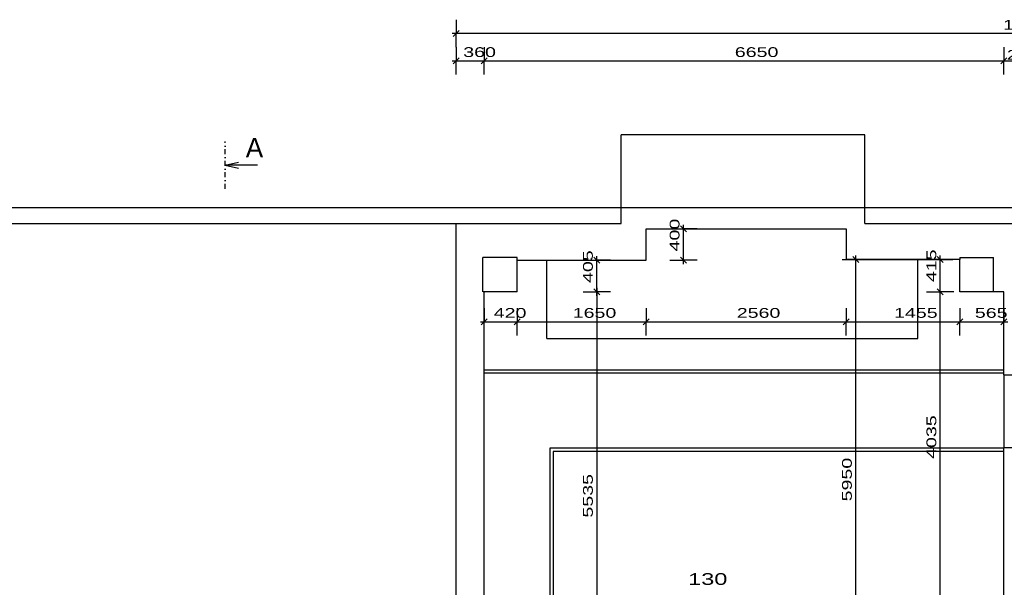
# Model space of a CAD drawing. Extents: x -196363 to 396902, y -489949 to -260582.
# Tile 40 of 256: x 27293 to 39893, y -374895 to -367639. Entities that reach past the tile are written whole.
import ezdxf

# ---------------------------------------------------------------- set-up
doc = ezdxf.new("R2010")
doc.units = 0
doc.header["$MEASUREMENT"] = 0
doc.linetypes.add('DOTDASH', pattern=[1, 0.3, -0.2, 0, -0.2, 0.3])
for name, color, linetype in [('koty', 1, 'Continuous'), ('legenda', 1, 'Continuous'), ('noszdiv', 1, 'Continuous'), ('zamecnik', 4, 'Continuous')]:
    doc.layers.add(name, color=color, linetype=linetype)
doc.styles.add('SPIRITTXTSTYLE1', font='ROMAN')
doc.styles.add('SPIRITTXTSTYLE2', font='txt')
doc.linetypes.add('CERCH2', pattern='A,0,-1,[17,dur+dsp vaclavov.shx,S=0.003401,R=0,X=-1,Y=0],0', length=1)
doc.dimstyles.new('SPIRITSTYLE26', dxfattribs={"dimtxt": 125, "dimasz": 12.7, "dimexe": 175, "dimexo": -175, "dimgap": 50, "dimtad": 1, "dimdec": 3, "dimzin": 0, "dimdsep": 46, "dimlunit": 7, "dimtxsty": 'SPIRITTXTSTYLE1', "dimblk1": '_TICKMARKS26', "dimblk2": '_TICKMARKS26', "dimsah": 1, "dimcen": 0.09, "dimdle": 50, "dimclrd": 1, "dimclre": 1, "dimclrt": 1, "dimadec": 0, "dimazin": 0, "dimtfac": 1, "dimtdec": 4, "dimtofl": 0, "dimtmove": 1, "dimatfit": 0, "dimfxl": 0, "dimtolj": 1, "dimtzin": 0, "dimarcsym": 0})
doc.dimstyles.new('SPIRITSTYLE45', dxfattribs={"dimtxt": 125, "dimasz": 12.7, "dimexe": 175, "dimexo": 641.421509, "dimgap": 50, "dimtad": 1, "dimdec": 3, "dimzin": 0, "dimdsep": 46, "dimlunit": 7, "dimtxsty": 'SPIRITTXTSTYLE1', "dimblk1": '_TICKMARKS45', "dimblk2": '_TICKMARKS45', "dimsah": 1, "dimcen": 0.09, "dimdle": 50, "dimclrd": 1, "dimclre": 1, "dimclrt": 1, "dimadec": 0, "dimazin": 0, "dimtfac": 1, "dimtdec": 4, "dimtofl": 0, "dimtmove": 1, "dimatfit": 0, "dimfxl": 0, "dimtolj": 1, "dimtzin": 0, "dimarcsym": 0})
doc.dimstyles.new('SPIRITSTYLE46', dxfattribs={"dimtxt": 125, "dimasz": 12.7, "dimexe": 175, "dimexo": 76.395508, "dimgap": 50, "dimtad": 1, "dimdec": 3, "dimzin": 0, "dimdsep": 46, "dimlunit": 7, "dimtxsty": 'SPIRITTXTSTYLE1', "dimblk1": '_TICKMARKS46', "dimblk2": '_TICKMARKS46', "dimsah": 1, "dimcen": 0.09, "dimdle": 50, "dimclrd": 1, "dimclre": 1, "dimclrt": 1, "dimadec": 0, "dimazin": 0, "dimtfac": 1, "dimtdec": 4, "dimtofl": 0, "dimtmove": 1, "dimatfit": 0, "dimfxl": 0, "dimtolj": 1, "dimtzin": 0, "dimarcsym": 0})
doc.dimstyles.new('SPIRITSTYLE47', dxfattribs={"dimtxt": 125, "dimasz": 12.7, "dimexe": 175, "dimexo": 843.827759, "dimgap": 50, "dimtad": 1, "dimdec": 3, "dimzin": 0, "dimdsep": 46, "dimlunit": 7, "dimtxsty": 'SPIRITTXTSTYLE1', "dimblk1": '_TICKMARKS47', "dimblk2": '_TICKMARKS47', "dimsah": 1, "dimcen": 0.09, "dimdle": 50, "dimclrd": 1, "dimclre": 1, "dimclrt": 1, "dimadec": 0, "dimazin": 0, "dimtfac": 1, "dimtdec": 4, "dimtofl": 0, "dimtmove": 1, "dimatfit": 0, "dimfxl": 0, "dimtolj": 1, "dimtzin": 0, "dimarcsym": 0})
doc.dimstyles.new('SPIRITSTYLE49', dxfattribs={"dimtxt": 125, "dimasz": 12.7, "dimexe": 175, "dimexo": 302.800293, "dimgap": 50, "dimtad": 1, "dimdec": 3, "dimzin": 0, "dimdsep": 46, "dimlunit": 7, "dimtxsty": 'SPIRITTXTSTYLE1', "dimblk1": '_TICKMARKS49', "dimblk2": '_TICKMARKS49', "dimsah": 1, "dimcen": 0.09, "dimdle": 50, "dimclrd": 1, "dimclre": 1, "dimclrt": 1, "dimadec": 0, "dimazin": 0, "dimtfac": 1, "dimtdec": 4, "dimtofl": 0, "dimtmove": 1, "dimatfit": 0, "dimfxl": 0, "dimtolj": 1, "dimtzin": 0, "dimarcsym": 0})
doc.dimstyles.new('SPIRITSTYLE50', dxfattribs={"dimtxt": 125, "dimasz": 12.7, "dimexe": 175, "dimexo": 207.016998, "dimgap": 50, "dimtad": 1, "dimdec": 3, "dimzin": 0, "dimdsep": 46, "dimlunit": 7, "dimtxsty": 'SPIRITTXTSTYLE1', "dimblk1": '_TICKMARKS50', "dimblk2": '_TICKMARKS50', "dimsah": 1, "dimcen": 0.09, "dimdle": 50, "dimclrd": 1, "dimclre": 1, "dimclrt": 1, "dimadec": 0, "dimazin": 0, "dimtfac": 1, "dimtdec": 4, "dimtofl": 0, "dimtmove": 1, "dimatfit": 0, "dimfxl": 0, "dimtolj": 1, "dimtzin": 0, "dimarcsym": 0})
doc.dimstyles.new('SPIRITSTYLE51', dxfattribs={"dimtxt": 125, "dimasz": 12.7, "dimexe": 175, "dimexo": 1012.02832, "dimgap": 50, "dimtad": 1, "dimdec": 3, "dimzin": 0, "dimdsep": 46, "dimlunit": 7, "dimtxsty": 'SPIRITTXTSTYLE1', "dimblk1": '_TICKMARKS51', "dimblk2": '_TICKMARKS51', "dimsah": 1, "dimcen": 0.09, "dimdle": 50, "dimclrd": 1, "dimclre": 1, "dimclrt": 1, "dimadec": 0, "dimazin": 0, "dimtfac": 1, "dimtdec": 4, "dimtofl": 0, "dimtmove": 1, "dimatfit": 0, "dimfxl": 0, "dimtolj": 1, "dimtzin": 0, "dimarcsym": 0})
doc.dimstyles.new('SPIRITSTYLE52', dxfattribs={"dimtxt": 125, "dimasz": 12.7, "dimexe": 175, "dimexo": 2251.444092, "dimgap": 50, "dimtad": 1, "dimdec": 3, "dimzin": 0, "dimdsep": 46, "dimlunit": 7, "dimtxsty": 'SPIRITTXTSTYLE1', "dimblk1": '_TICKMARKS52', "dimblk2": '_TICKMARKS52', "dimsah": 1, "dimcen": 0.09, "dimdle": 50, "dimclrd": 1, "dimclre": 1, "dimclrt": 1, "dimadec": 0, "dimazin": 0, "dimtfac": 1, "dimtdec": 4, "dimtofl": 0, "dimtmove": 1, "dimatfit": 0, "dimfxl": 0, "dimtolj": 1, "dimtzin": 0, "dimarcsym": 0})
doc.dimstyles.new('SPIRITSTYLE53', dxfattribs={"dimtxt": 125, "dimasz": 12.7, "dimexe": 175, "dimexo": 1901.449951, "dimgap": 50, "dimtad": 1, "dimdec": 3, "dimzin": 0, "dimdsep": 46, "dimlunit": 7, "dimtxsty": 'SPIRITTXTSTYLE1', "dimblk1": '_TICKMARKS53', "dimblk2": '_TICKMARKS53', "dimsah": 1, "dimcen": 0.09, "dimdle": 50, "dimclrd": 1, "dimclre": 1, "dimclrt": 1, "dimadec": 0, "dimazin": 0, "dimtfac": 1, "dimtdec": 4, "dimtofl": 0, "dimtmove": 1, "dimatfit": 0, "dimfxl": 0, "dimtolj": 1, "dimtzin": 0, "dimarcsym": 0})
doc.dimstyles.new('SPIRITSTYLE54', dxfattribs={"dimtxt": 125, "dimasz": 12.7, "dimexe": 175, "dimexo": 3776.436279, "dimgap": 50, "dimtad": 1, "dimdec": 3, "dimzin": 0, "dimdsep": 46, "dimlunit": 7, "dimtxsty": 'SPIRITTXTSTYLE1', "dimblk1": '_TICKMARKS54', "dimblk2": '_TICKMARKS54', "dimsah": 1, "dimcen": 0.09, "dimdle": 50, "dimclrd": 1, "dimclre": 1, "dimclrt": 1, "dimadec": 0, "dimazin": 0, "dimtfac": 1, "dimtdec": 4, "dimtofl": 0, "dimtmove": 1, "dimatfit": 0, "dimfxl": 0, "dimtolj": 1, "dimtzin": 0, "dimarcsym": 0})

# ---------------------------------------------------------------- blocks, each defined once
blk = doc.blocks.new('_TICKMARKS26')
at = {"color": 1, "linetype": 'Continuous'}
blk.add_line((-3, -3), (3, 3), dxfattribs=at)
blk = doc.blocks.new('*D89')
at = {"color": 1, "linetype": 'Continuous', "ltscale": 300}
for p, q in [((37991.15625, -376702.875, 1723.80005), (37991.15625, -370652.875, 1723.80005)), ((37816.15625, -370702.875, 1723.80005), (37991.15625, -370702.875, 1723.80005)), ((38166.15625, -370702.875, 1723.80005), (37991.15625, -370702.875, 1723.80005)), ((37816.15625, -376652.875, 1723.80005), (37991.15625, -376652.875, 1723.80005)), ((38166.15625, -376652.875, 1723.80005), (37991.15625, -376652.875, 1723.80005))]:
    blk.add_line(p, q, dxfattribs=at)
at = {"color": 1, "linetype": 'Continuous', "ltscale": 300, "xscale": 12.69999980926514, "yscale": 12.69999980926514, "zscale": 12.69999980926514}
for p, rotation in [((37991.15625, -370702.875, 1723.80005), 90.00000250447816), ((37991.15625, -376652.875, 1723.80005), 270.0000006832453)]:
    blk.add_blockref('_TICKMARKS26', p, dxfattribs=dict(at, rotation=rotation))
at = {"color": 1, "linetype": 'Continuous', "ltscale": 300, "style": 'SPIRITTXTSTYLE1', "width": 1.5}
blk.add_text('5950', height=125, rotation=90.000002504, dxfattribs=at).set_placement((37941.15625, -373796.90625, 1723.80005))
blk = doc.blocks.new('_TICKMARKS45')
at = {"color": 1, "linetype": 'Continuous'}
blk.add_line((-3, -3), (3, 3), dxfattribs=at)
blk = doc.blocks.new('*D91')
at = {"color": 1, "linetype": 'Continuous', "ltscale": 300}
for p, q in [((38897, -371118, 1724), (39072, -371118, 1724)), ((39072, -375203, 1724), (39072, -371068, 1724)), ((39247, -371118, 1724), (39072, -371118, 1724)), ((38897, -375153, 1724), (39072, -375153, 1724)), ((39247, -375153, 1724), (39072, -375153, 1724))]:
    blk.add_line(p, q, dxfattribs=at)
at = {"color": 1, "linetype": 'Continuous', "ltscale": 300, "xscale": 12.69999980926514, "yscale": 12.69999980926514, "zscale": 12.69999980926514}
for p, rotation in [((39072, -371118, 1724), 90.00000250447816), ((39072, -375153, 1724), 270.0000006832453)]:
    blk.add_blockref('_TICKMARKS45', p, dxfattribs=dict(at, rotation=rotation))
at = {"color": 1, "linetype": 'Continuous', "ltscale": 300, "style": 'SPIRITTXTSTYLE1', "width": 1.5}
blk.add_text('4035', height=125, rotation=90, dxfattribs=at).set_placement((39022, -373254, 1724))
blk = doc.blocks.new('_TICKMARKS46')
at = {"color": 1, "linetype": 'Continuous'}
blk.add_line((-3, -3), (3, 3), dxfattribs=at)
blk = doc.blocks.new('*D92')
at = {"color": 1, "linetype": 'Continuous', "ltscale": 300}
for p, q in [((39072, -371168, 1724), (39072, -370653, 1724)), ((38897, -370703, 1724), (39072, -370703, 1724)), ((39247, -370703, 1724), (39072, -370703, 1724)), ((38897, -371118, 1724), (39072, -371118, 1724)), ((39247, -371118, 1724), (39072, -371118, 1724))]:
    blk.add_line(p, q, dxfattribs=at)
at = {"color": 1, "linetype": 'Continuous', "ltscale": 300, "xscale": 12.69999980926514, "yscale": 12.69999980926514, "zscale": 12.69999980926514}
for p, rotation in [((39072, -370703, 1724), 90.00000250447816), ((39072, -371118, 1724), 270.0000006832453)]:
    blk.add_blockref('_TICKMARKS46', p, dxfattribs=dict(at, rotation=rotation))
at = {"color": 1, "linetype": 'Continuous', "ltscale": 300, "style": 'SPIRITTXTSTYLE1', "width": 1.5}
blk.add_text('415', height=125, rotation=90, dxfattribs=at).set_placement((39022, -370994, 1724))
blk = doc.blocks.new('_TICKMARKS47')
at = {"color": 1, "linetype": 'Continuous'}
blk.add_line((-3, -3), (3, 3), dxfattribs=at)
blk = doc.blocks.new('*D93')
at = {"color": 1, "linetype": 'Continuous', "ltscale": 300}
for p, q in [((34676.828125, -371167.90625, 1723.800049), (34676.828125, -370662.875, 1723.800049)), ((34501.828125, -370712.875, 1723.800049), (34676.828125, -370712.875, 1723.800049)), ((34851.828125, -370712.875, 1723.800049), (34676.828125, -370712.875, 1723.800049)), ((34501.828125, -371117.875, 1723.800049), (34676.828125, -371117.875, 1723.800049)), ((34851.828125, -371117.875, 1723.800049), (34676.828125, -371117.875, 1723.800049))]:
    blk.add_line(p, q, dxfattribs=at)
at = {"color": 1, "linetype": 'Continuous', "ltscale": 300, "xscale": 12.69999980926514, "yscale": 12.69999980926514, "zscale": 12.69999980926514}
for p, rotation in [((34676.828125, -370712.875, 1723.800049), 90.00000250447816), ((34676.828125, -371117.875, 1723.800049), 270.0000006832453)]:
    blk.add_blockref('_TICKMARKS47', p, dxfattribs=dict(at, rotation=rotation))
at = {"color": 1, "linetype": 'Continuous', "ltscale": 300, "style": 'SPIRITTXTSTYLE1', "width": 1.5}
blk.add_text('405', height=125, rotation=90.0000025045, dxfattribs=at).set_placement((34626.828125, -371004.6875, 1723.800049))
blk = doc.blocks.new('*D94')
at = {"color": 1, "linetype": 'Continuous', "ltscale": 300}
for p, q in [((34501.828125, -371117.875, 1723.800049), (34676.828125, -371117.875, 1723.800049)), ((34676.828125, -371067.875, 1723.800049), (34676.828125, -376702.875, 1723.800049)), ((34851.828125, -371117.875, 1723.800049), (34676.828125, -371117.875, 1723.800049)), ((34501.828125, -376652.875, 1723.800049), (34676.828125, -376652.875, 1723.800049)), ((34851.828125, -376652.875, 1723.800049), (34676.828125, -376652.875, 1723.800049))]:
    blk.add_line(p, q, dxfattribs=at)
at = {"color": 1, "linetype": 'Continuous', "ltscale": 300, "xscale": 12.69999980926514, "yscale": 12.69999980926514, "zscale": 12.69999980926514}
for p, rotation in [((34676.828125, -371117.875, 1723.800049), 90.00000250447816), ((34676.828125, -376652.875, 1723.800049), -90.00000250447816)]:
    blk.add_blockref('_TICKMARKS47', p, dxfattribs=dict(at, rotation=rotation))
at = {"color": 1, "linetype": 'Continuous', "ltscale": 300, "style": 'SPIRITTXTSTYLE1', "width": 1.5}
blk.add_text('5535', height=125, rotation=450.0000193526, dxfattribs=at).set_placement((34626.828125, -374004.40625, 1723.800049))
blk = doc.blocks.new('_TICKMARKS49')
at = {"color": 1, "linetype": 'Continuous'}
blk.add_line((-3, -3), (3, 3), dxfattribs=at)
blk = doc.blocks.new('*D96')
at = {"color": 1, "linetype": 'Continuous', "ltscale": 300}
for p, q in [((35786, -370763, 1724), (35786, -370263, 1724)), ((35611, -370313, 1724), (35786, -370313, 1724)), ((35961, -370313, 1724), (35786, -370313, 1724)), ((35611, -370713, 1724), (35786, -370713, 1724)), ((35961, -370713, 1724), (35786, -370713, 1724))]:
    blk.add_line(p, q, dxfattribs=at)
at = {"color": 1, "linetype": 'Continuous', "ltscale": 300, "xscale": 12.69999980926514, "yscale": 12.69999980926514, "zscale": 12.69999980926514}
for p, rotation in [((35786, -370313, 1724), 90.00000250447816), ((35786, -370713, 1724), 270.0000006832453)]:
    blk.add_blockref('_TICKMARKS49', p, dxfattribs=dict(at, rotation=rotation))
at = {"color": 1, "linetype": 'Continuous', "ltscale": 300, "style": 'SPIRITTXTSTYLE1', "width": 1.5}
blk.add_text('400', height=125, rotation=90, dxfattribs=at).set_placement((35736, -370602, 1724))
blk = doc.blocks.new('_TICKMARKS50')
at = {"color": 1, "linetype": 'Continuous'}
blk.add_line((-3, -3), (3, 3), dxfattribs=at)
blk = doc.blocks.new('*D97')
at = {"color": 1, "linetype": 'Continuous', "ltscale": 300}
for p, q in [((33238, -371325, 1724), (33238, -371500, 1724)), ((33658, -371325, 1724), (33658, -371500, 1724)), ((33188, -371500, 1724), (33708, -371500, 1724)), ((33238, -371675, 1724), (33238, -371500, 1724)), ((33658, -371675, 1724), (33658, -371500, 1724))]:
    blk.add_line(p, q, dxfattribs=at)
at = {"color": 1, "linetype": 'Continuous', "ltscale": 300, "xscale": 12.69999980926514, "yscale": 12.69999980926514, "zscale": 12.69999980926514, "rotation": 180.0000050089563}
blk.add_blockref('_TICKMARKS50', (33238, -371500, 1724), dxfattribs=at)
at = {"color": 1, "linetype": 'Continuous', "ltscale": 300, "xscale": 12.69999980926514, "yscale": 12.69999980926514, "zscale": 12.69999980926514}
blk.add_blockref('_TICKMARKS50', (33658, -371500, 1724), dxfattribs=at)
at = {"color": 1, "linetype": 'Continuous', "ltscale": 300, "style": 'SPIRITTXTSTYLE1', "width": 1.5}
blk.add_text('420', height=125, dxfattribs=at).set_placement((33359, -371450, 1724))
blk = doc.blocks.new('*D98')
at = {"color": 1, "linetype": 'Continuous', "ltscale": 300}
for p, q in [((33658, -371325, 1724), (33658, -371500, 1724)), ((35308, -371325, 1724), (35308, -371500, 1724)), ((33608, -371500, 1724), (35358, -371500, 1724)), ((33658, -371675, 1724), (33658, -371500, 1724)), ((35308, -371675, 1724), (35308, -371500, 1724))]:
    blk.add_line(p, q, dxfattribs=at)
at = {"color": 1, "linetype": 'Continuous', "ltscale": 300, "xscale": 12.69999980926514, "yscale": 12.69999980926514, "zscale": 12.69999980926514, "rotation": 180.0000050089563}
blk.add_blockref('_TICKMARKS50', (33658, -371500, 1724), dxfattribs=at)
at = {"color": 1, "linetype": 'Continuous', "ltscale": 300, "xscale": 12.69999980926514, "yscale": 12.69999980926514, "zscale": 12.69999980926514}
blk.add_blockref('_TICKMARKS50', (35308, -371500, 1724), dxfattribs=at)
at = {"color": 1, "linetype": 'Continuous', "ltscale": 300, "style": 'SPIRITTXTSTYLE1', "width": 1.5}
blk.add_text('1650', height=125, dxfattribs=at).set_placement((34370, -371450, 1724))
blk = doc.blocks.new('_TICKMARKS51')
at = {"color": 1, "linetype": 'Continuous'}
blk.add_line((-3, -3), (3, 3), dxfattribs=at)
blk = doc.blocks.new('*D99')
at = {"color": 1, "linetype": 'Continuous', "ltscale": 300}
for p, q in [((35308, -371325, 1724), (35308, -371500, 1724)), ((37868, -371325, 1724), (37868, -371500, 1724)), ((35258, -371500, 1724), (37918, -371500, 1724)), ((35308, -371675, 1724), (35308, -371500, 1724)), ((37868, -371675, 1724), (37868, -371500, 1724))]:
    blk.add_line(p, q, dxfattribs=at)
at = {"color": 1, "linetype": 'Continuous', "ltscale": 300, "xscale": 12.69999980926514, "yscale": 12.69999980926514, "zscale": 12.69999980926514, "rotation": 180.0000050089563}
blk.add_blockref('_TICKMARKS51', (35308, -371500, 1724), dxfattribs=at)
at = {"color": 1, "linetype": 'Continuous', "ltscale": 300, "xscale": 12.69999980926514, "yscale": 12.69999980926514, "zscale": 12.69999980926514}
blk.add_blockref('_TICKMARKS51', (37868, -371500, 1724), dxfattribs=at)
at = {"color": 1, "linetype": 'Continuous', "ltscale": 300, "style": 'SPIRITTXTSTYLE1', "width": 1.5}
blk.add_text('2560', height=125, dxfattribs=at).set_placement((36469, -371450, 1724))
blk = doc.blocks.new('*D100')
at = {"color": 1, "linetype": 'Continuous', "ltscale": 300}
for p, q in [((37868, -371325, 1724), (37868, -371500, 1724)), ((39323, -371325, 1724), (39323, -371500, 1724)), ((37818, -371500, 1724), (39373, -371500, 1724)), ((37868, -371675, 1724), (37868, -371500, 1724)), ((39323, -371675, 1724), (39323, -371500, 1724))]:
    blk.add_line(p, q, dxfattribs=at)
at = {"color": 1, "linetype": 'Continuous', "ltscale": 300, "xscale": 12.69999980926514, "yscale": 12.69999980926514, "zscale": 12.69999980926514, "rotation": 180.0000050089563}
blk.add_blockref('_TICKMARKS50', (37868, -371500, 1724), dxfattribs=at)
at = {"color": 1, "linetype": 'Continuous', "ltscale": 300, "xscale": 12.69999980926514, "yscale": 12.69999980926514, "zscale": 12.69999980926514}
blk.add_blockref('_TICKMARKS50', (39323, -371500, 1724), dxfattribs=at)
at = {"color": 1, "linetype": 'Continuous', "ltscale": 300, "style": 'SPIRITTXTSTYLE1', "width": 1.5}
blk.add_text('1455', height=125, dxfattribs=at).set_placement((38482, -371450, 1724))
blk = doc.blocks.new('*D101')
at = {"color": 1, "linetype": 'Continuous', "ltscale": 300}
for p, q in [((39323, -371325, 1724), (39323, -371500, 1724)), ((39888, -371325, 1724), (39888, -371500, 1724)), ((39273, -371500, 1724), (39938, -371500, 1724)), ((39323, -371675, 1724), (39323, -371500, 1724)), ((39888, -371675, 1724), (39888, -371500, 1724))]:
    blk.add_line(p, q, dxfattribs=at)
at = {"color": 1, "linetype": 'Continuous', "ltscale": 300, "xscale": 12.69999980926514, "yscale": 12.69999980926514, "zscale": 12.69999980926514, "rotation": 180.0000050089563}
blk.add_blockref('_TICKMARKS50', (39323, -371500, 1724), dxfattribs=at)
at = {"color": 1, "linetype": 'Continuous', "ltscale": 300, "xscale": 12.69999980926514, "yscale": 12.69999980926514, "zscale": 12.69999980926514}
blk.add_blockref('_TICKMARKS50', (39888, -371500, 1724), dxfattribs=at)
at = {"color": 1, "linetype": 'Continuous', "ltscale": 300, "style": 'SPIRITTXTSTYLE1', "width": 1.5}
blk.add_text('565', height=125, dxfattribs=at).set_placement((39516, -371450, 1724))
blk = doc.blocks.new('_TICKMARKS52')
at = {"color": 1, "linetype": 'Continuous'}
blk.add_line((-3, -3), (3, 3), dxfattribs=at)
blk = doc.blocks.new('*D102')
at = {"color": 1, "linetype": 'Continuous', "ltscale": 300}
for p, q in [((32878, -367641, 1724), (32878, -367816, 1724)), ((47163, -367641, 1724), (47163, -367816, 1724)), ((47213, -367816, 1724), (32828, -367816, 1724)), ((32878, -367991, 1724), (32878, -367816, 1724)), ((47163, -367991, 1724), (47163, -367816, 1724))]:
    blk.add_line(p, q, dxfattribs=at)
at = {"color": 1, "linetype": 'Continuous', "ltscale": 300, "xscale": 12.69999980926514, "yscale": 12.69999980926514, "zscale": 12.69999980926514}
for p, rotation in [((32878, -367816, 1724), 180.0000050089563), ((47163, -367816, 1724), 360.0000100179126)]:
    blk.add_blockref('_TICKMARKS52', p, dxfattribs=dict(at, rotation=rotation))
at = {"color": 1, "linetype": 'Continuous', "ltscale": 300, "style": 'SPIRITTXTSTYLE1', "width": 1.5}
blk.add_text('14285', height=125, rotation=360, dxfattribs=at).set_placement((39878, -367766, 1724))
blk = doc.blocks.new('_TICKMARKS53')
at = {"color": 1, "linetype": 'Continuous'}
blk.add_line((-3, -3), (3, 3), dxfattribs=at)
blk = doc.blocks.new('*D103')
at = {"color": 1, "linetype": 'Continuous', "ltscale": 300}
for p, q in [((32878, -367991, 1724), (32878, -368166, 1724)), ((33238, -367991, 1724), (33238, -368166, 1724)), ((32828, -368166, 1724), (33288, -368166, 1724)), ((32878, -368341, 1724), (32878, -368166, 1724)), ((33238, -368341, 1724), (33238, -368166, 1724))]:
    blk.add_line(p, q, dxfattribs=at)
at = {"color": 1, "linetype": 'Continuous', "ltscale": 300, "xscale": 12.69999980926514, "yscale": 12.69999980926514, "zscale": 12.69999980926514, "rotation": 180.0000050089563}
blk.add_blockref('_TICKMARKS53', (32878, -368166, 1724), dxfattribs=at)
at = {"color": 1, "linetype": 'Continuous', "ltscale": 300, "xscale": 12.69999980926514, "yscale": 12.69999980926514, "zscale": 12.69999980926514}
blk.add_blockref('_TICKMARKS53', (33238, -368166, 1724), dxfattribs=at)
at = {"color": 1, "linetype": 'Continuous', "ltscale": 300, "style": 'SPIRITTXTSTYLE1', "width": 1.5}
blk.add_text('360', height=125, dxfattribs=at).set_placement((32969, -368116, 1724))
blk = doc.blocks.new('_TICKMARKS54')
at = {"color": 1, "linetype": 'Continuous'}
blk.add_line((-3, -3), (3, 3), dxfattribs=at)
blk = doc.blocks.new('*D104')
at = {"color": 1, "linetype": 'Continuous', "ltscale": 300}
for p, q in [((33238, -367991, 1724), (33238, -368166, 1724)), ((39888, -367991, 1724), (39888, -368166, 1724)), ((33188, -368166, 1724), (39938, -368166, 1724)), ((33238, -368341, 1724), (33238, -368166, 1724)), ((39888, -368341, 1724), (39888, -368166, 1724))]:
    blk.add_line(p, q, dxfattribs=at)
at = {"color": 1, "linetype": 'Continuous', "ltscale": 300, "xscale": 12.69999980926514, "yscale": 12.69999980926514, "zscale": 12.69999980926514, "rotation": 180.0000050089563}
blk.add_blockref('_TICKMARKS54', (33238, -368166, 1724), dxfattribs=at)
at = {"color": 1, "linetype": 'Continuous', "ltscale": 300, "xscale": 12.69999980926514, "yscale": 12.69999980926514, "zscale": 12.69999980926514}
blk.add_blockref('_TICKMARKS54', (39888, -368166, 1724), dxfattribs=at)
at = {"color": 1, "linetype": 'Continuous', "ltscale": 300, "style": 'SPIRITTXTSTYLE1', "width": 1.5}
blk.add_text('6650', height=125, dxfattribs=at).set_placement((36444, -368116, 1724))
blk = doc.blocks.new('*D105')
at = {"color": 1, "linetype": 'Continuous', "ltscale": 300}
for p, q in [((39888, -367991, 1724), (39888, -368166, 1724)), ((40168, -367991, 1724), (40168, -368166, 1724)), ((39838, -368166, 1724), (40218, -368166, 1724)), ((39888, -368341, 1724), (39888, -368166, 1724)), ((40168, -368341, 1724), (40168, -368166, 1724))]:
    blk.add_line(p, q, dxfattribs=at)
at = {"color": 1, "linetype": 'Continuous', "ltscale": 300, "xscale": 12.69999980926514, "yscale": 12.69999980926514, "zscale": 12.69999980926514, "rotation": 180.0000050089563}
blk.add_blockref('_TICKMARKS54', (39888, -368166, 1724), dxfattribs=at)
at = {"color": 1, "linetype": 'Continuous', "ltscale": 300, "xscale": 12.69999980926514, "yscale": 12.69999980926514, "zscale": 12.69999980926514}
blk.add_blockref('_TICKMARKS54', (40168, -368166, 1724), dxfattribs=at)
at = {"color": 1, "linetype": 'Continuous', "ltscale": 300, "style": 'SPIRITTXTSTYLE1', "width": 1.5}
blk.add_text('280', height=125, dxfattribs=at).set_placement((39925, -368151, 1724))

msp = doc.modelspace()

# ---------------------------------------------------------------- linework, layer by layer
at = {"layer": 'noszdiv', "color": 1, "linetype": 'Continuous', "ltscale": 300}
for p, q in [((34988.00391, -370242.90625, 2623.80005), (34988.00391, -369112.90625, 2623.80005)), ((38108.01172, -369112.90625, 2623.80005), (34988.00391, -369112.90625, 2623.80005)), ((38108.01172, -370242.90625, 2623.80005), (38108.01172, -369112.90625, 2623.80005)), ((20863, -370242.90625, 2623.80005), (34988.00391, -370242.90625, 2623.80005)), ((32878.01953, -376272.875, 2623.80005), (32878.01953, -370242.90625, 2623.80005)), ((38108.01172, -370242.90625, 2623.80005), (47163.03906, -370242.90625, 2623.80005)), ((35308.00781, -370712.875, 2623.80005), (35308.00781, -370312.875, 2623.80005)), ((35308.00781, -370312.875, 2623.80005), (37868, -370312.875, 2623.80005)), ((37868, -370312.875, 2623.80005), (37868, -370702.875, 2623.80005)), ((33658, -370677.875, 2623.80005), (33218.01562, -370677.875, 2623.80005)), ((33218.01562, -371117.875, 2623.80005), (33218.01562, -370677.875, 2623.80005)), ((33658, -370712.875, 2623.80005), (33658, -370677.875, 2623.80005)), ((39322.99609, -370677.875, 2623.80005), (39753.00781, -370677.875, 2623.80005)), ((39322.99609, -370677.875, 2623.80005), (39322.99609, -370702.875, 2623.80005)), ((39753.00781, -371117.875, 2623.80005), (39753.00781, -370677.875, 2623.80005)), ((33658, -370712.875, 2623.80005), (35308.00781, -370712.875, 2623.80005)), ((33658, -371117.875, 2623.80005), (33658, -370712.875, 2623.80005)), ((34038.00781, -371712.875, 2623.80005), (34038.00781, -370712.875, 2623.80005)), ((39322.99609, -370702.875, 2623.80005), (37868, -370702.875, 2623.80005)), ((37868, -370702.875, 2623.80005), (39233.00391, -370702.875, 2623.80005)), ((38788.00781, -371712.875, 2623.80005), (38788.00781, -370702.875, 2623.80005)), ((39322.99609, -371117.875, 2623.80005), (39322.99609, -370702.875, 2623.80005)), ((33238.00781, -371117.875, 2623.80005), (33223, -371117.875, 2623.80005)), ((33658, -371117.875, 2623.80005), (33238.00781, -371117.875, 2623.80005)), ((33238.00781, -376652.875, 2623.80005), (33238.00781, -371117.875, 2623.80005)), ((39888.01953, -371117.875, 2623.80005), (39322.99609, -371117.875, 2623.80005)), ((39888.01953, -372177.90625, 2623.80005), (39888.01953, -371117.875, 2623.80005)), ((34038.00781, -371712.875, 2623.80005), (38788.00781, -371712.875, 2623.80005)), ((39888.01953, -372177.90625, 2623.80005), (40068.00391, -372177.90625, 2623.80005)), ((39888.01953, -375152.90625, 2623.80005), (39888.01953, -373107.90625, 2623.80005)), ((39888.01953, -373107.90625, 2623.80005), (40068.00391, -373107.90625, 2623.80005))]:
    msp.add_line(p, q, dxfattribs=at)
at = {"layer": 'noszdiv', "color": 1, "linetype": 'DOTDASH', "ltscale": 210}
msp.add_line((29924.07812, -369800), (29924.07812, -369197.375), dxfattribs=at)
at = {"layer": 'noszdiv', "color": 1, "linetype": 'Continuous', "ltscale": 304.799988}
for p, q in [((29924.07812, -369498.6875), (30092.11719, -369461)), ((30335.20312, -369498.6875), (29924.07812, -369498.6875)), ((29924.07812, -369498.6875), (30092.11719, -369536.40625))]:
    msp.add_line(p, q, dxfattribs=at)
at = {"layer": 'noszdiv', "color": 1, "linetype": 'CERCH2', "ltscale": 300}
for p, q in [((47313.03125, -370042.90625, 2623.80005), (20663, -370042.90625, 2623.80005)), ((39888.01953, -372177.90625, 2623.80005), (39888.01953, -373107.90625, 2623.80005))]:
    msp.add_line(p, q, dxfattribs=at)
at = {"layer": 'zamecnik', "color": 4, "linetype": 'Continuous', "ltscale": 300}
for p, q in [((39888.01953, -372117.875, 2623.80005), (33238.00781, -372117.875, 2623.80005)), ((39888.01953, -372157.90625, 2623.80005), (33238.00781, -372157.90625, 2623.80005)), ((39888.01953, -373117.875, 2623.80005), (34078.01953, -373117.875, 2623.80005)), ((34078.01953, -373117.875, 2623.80005), (34078.01953, -375912.875, 2623.80005)), ((39888.01953, -373157.90625, 2623.80005), (34118.00391, -373157.90625, 2623.80005)), ((34118.00391, -373157.90625, 2623.80005), (34118.00391, -375912.875, 2623.80005))]:
    msp.add_line(p, q, dxfattribs=at)

# ---------------------------------------------------------------- texts
at = {"layer": 'legenda', "color": 1, "linetype": 'Continuous', "ltscale": 300, "style": 'SPIRITTXTSTYLE2', "width": 1.5}
msp.add_text('130', height=150, dxfattribs=at).set_placement((35846.62891, -374864.21875, 1723.80005))
at = {"layer": 'noszdiv', "color": 1, "linetype": 'Continuous', "ltscale": 304.799988, "style": 'SPIRITTXTSTYLE1'}
msp.add_text('A', height=250, dxfattribs=at).set_placement((30185.80469, -369399.5625))

# ---------------------------------------------------------------- dimensions: what is measured, and where the dimension line sits
at = {"layer": 'koty', "color": 1, "linetype": 'Continuous', "ltscale": 300}
for base, p1, p2, dimstyle, picture, middle in [((47163.03906, -367816.46875, 1723.80005), (47163.03906, -370242.90625, 1723.80005), (32878.01953, -370242.90625, 1723.80005), 'SPIRITSTYLE52', '*D102', (40020.52734, -367816.46875, 1723.80005)), ((32878.01953, -368166.4375, 1723.80005), (32878.01953, -370242.90625, 1723.80005), (33238.00781, -373257.875, 1723.80005), 'SPIRITSTYLE53', '*D103', (33058.01172, -368166.4375, 1723.80005)), ((33238.00781, -368166.4375, 1723.80005), (33238.00781, -372117.875, 1723.80005), (39888.01953, -372117.875, 1723.80005), 'SPIRITSTYLE54', '*D104', (36563.01562, -368166.4375, 1723.80005)), ((35308.00781, -371499.90625, 1723.80005), (35308.00781, -370312.875, 1723.80005), (37868, -370312.875, 1723.80005), 'SPIRITSTYLE51', '*D99', (36588.00391, -371499.90625, 1723.80005)), ((37868, -371499.90625, 1723.80005), (37868, -370312.875, 1723.80005), (39322.99609, -371117.875, 1723.80005), 'SPIRITSTYLE50', '*D100', (38595.5, -371499.90625, 1723.80005)), ((33658, -371499.90625, 1723.80005), (33658, -371117.875, 1723.80005), (35308.00781, -370712.875, 1723.80005), 'SPIRITSTYLE50', '*D98', (34483.00391, -371499.90625, 1723.80005)), ((33238.00781, -371499.90625, 1723.80005), (33238.00781, -371117.875, 1723.80005), (33658, -371117.875, 1723.80005), 'SPIRITSTYLE50', '*D97', (33448.00391, -371499.90625, 1723.80005)), ((39322.99609, -371499.90625, 1723.80005), (39322.99609, -371117.875, 1723.80005), (39888.01953, -371117.875, 1723.80005), 'SPIRITSTYLE50', '*D101', (39605.50781, -371499.90625, 1723.80005))]:
    dim = msp.add_linear_dim(base=base, p1=p1, p2=p2, dimstyle=dimstyle, dxfattribs=at)
    dim.commit()
    dim.dimension.update_dxf_attribs({"geometry": picture, "text_midpoint": middle})
dim = msp.add_linear_dim(base=(39888.01953, -368166.4375, 1723.80005), p1=(39888.01953, -372117.875, 1723.80005), p2=(40168.01562, -372117.875, 1723.80005), dimstyle='SPIRITSTYLE54', dxfattribs=at)
dim.commit()
dim.dimension.update_dxf_attribs({"geometry": '*D105', "text_midpoint": (40074.27344, -368151.09375), "dimtype": 160})
for base, p1, p2, dimstyle, picture, middle in [((35785.80859, -370712.875, 1723.80005), (35308.00781, -370712.875, 1723.80005), (35308.00781, -370312.875, 1723.80005), 'SPIRITSTYLE49', '*D96', (35785.80859, -370512.875, 1723.80005)), ((34676.82812, -371117.875, 1723.80005), (33658, -371117.875, 1723.80005), (33658, -370712.875, 1723.80005), 'SPIRITSTYLE47', '*D93', (34676.82812, -370915.375, 1723.80005)), ((37991.15625, -376652.875, 1723.80005), (37991.15625, -376652.875, 1723.80005), (37991.15625, -370702.875, 1723.80005), 'SPIRITSTYLE26', '*D89', (37991.15625, -373677.875, 1723.80005)), ((39071.60156, -371117.875, 1723.80005), (39322.99609, -371117.875, 1723.80005), (39322.99609, -370702.875, 1723.80005), 'SPIRITSTYLE46', '*D92', (39071.60156, -370910.40625, 1723.80005)), ((34676.82812, -371117.875, 1723.80005), (33658, -371117.875, 1723.80005), (33658, -376652.875, 1723.80005), 'SPIRITSTYLE47', '*D94', (34676.82812, -373885.375, 1723.80005)), ((39071.60156, -375152.90625, 1723.80005), (39888.01953, -375152.90625, 1723.80005), (39888.01953, -371117.875, 1723.80005), 'SPIRITSTYLE45', '*D91', (39071.60156, -373135.375, 1723.80005))]:
    dim = msp.add_linear_dim(base=base, p1=p1, p2=p2, angle=90.000002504, dimstyle=dimstyle, dxfattribs=at)
    dim.commit()
    dim.dimension.update_dxf_attribs({"geometry": picture, "text_midpoint": middle})

doc.saveas('drawing.dxf')
